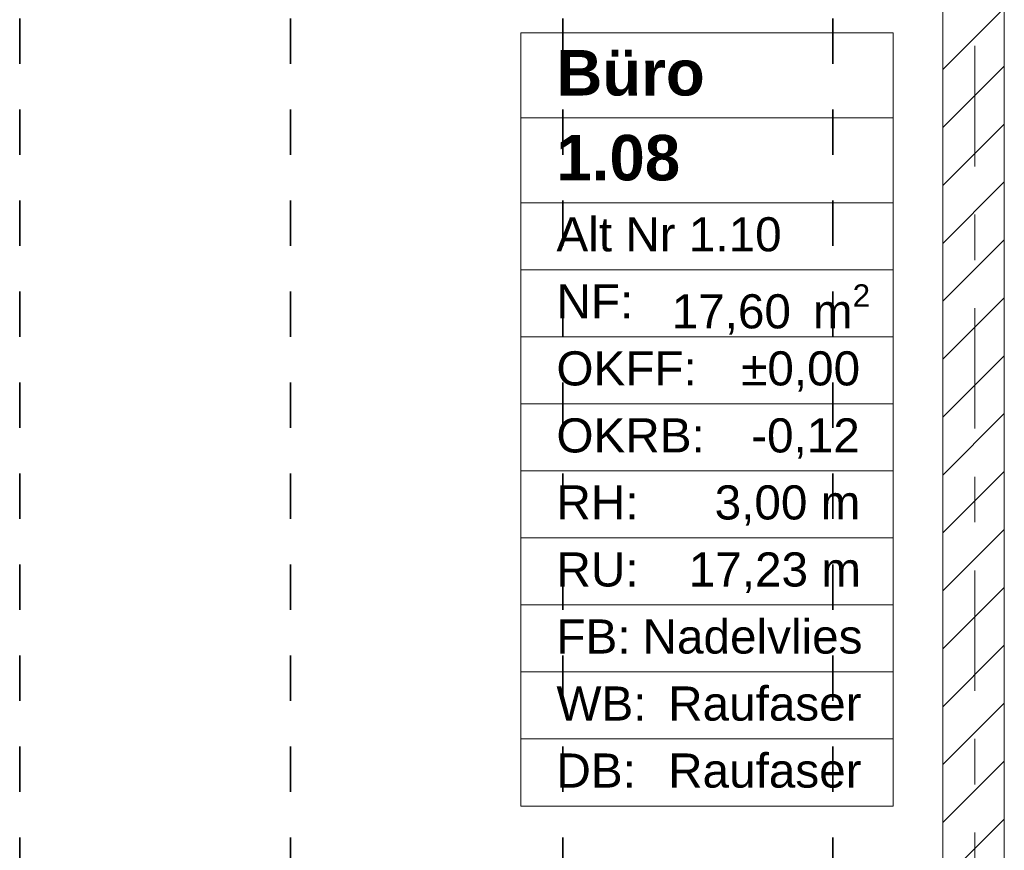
# Model space of a CAD drawing. Header units: metres. Extents: x -3.6 to 84.5, y -11 to 16.8.
# Tile 98 of 225: x 23.6 to 25.8, y 11 to 12.8. Entities that reach past the tile are written whole.
import ezdxf

# ---------------------------------------------------------------- set-up
doc = ezdxf.new("R2010")
doc.units = ezdxf.units.M
doc.header["$MEASUREMENT"] = 0
for name, pattern in [('Achse', [0.2, 0.1, -0.05, 0, -0.05]), ('Strichlinie doppelt', [0.546806, 0.264583, -0.105833, 0.070556, -0.105833]), ('Wipeout_Contour', [1, 0, -1])]:
    doc.linetypes.add(name, pattern=pattern)
for name, color, linetype in [('155 - Bemaßung_ Beschriftung.Ausbau - Deckenelemente', 7, 'Continuous'), ('451 - Universal.Achsen Raster', 7, 'Continuous'), ('605 - Struktur.Wand Innen', 7, 'Continuous'), ('Neubau_401 - Zone.Raum_ Raumbegrenzung_ Whg.', 7, 'Continuous')]:
    doc.layers.add(name, color=color, linetype=linetype)
doc.styles.add('ERSTELLTER_STIL_1', font='txt')
doc.styles.add('ERSTELLTER_STIL_2', font='txt')

msp = doc.modelspace()

# ---------------------------------------------------------------- linework, layer by layer
at = {"layer": '155 - Bemaßung_ Beschriftung.Ausbau - Deckenelemente', "color": 7, "linetype": 'Achse', "lineweight": 35}
for p, q in [((23.631, 12.99), (23.631, 8.51)), ((24.226, 12.99), (24.226, 8.51)), ((24.825, 12.99), (24.825, 8.51)), ((25.418, 12.99), (25.418, 8.51))]:
    msp.add_line(p, q, dxfattribs=at)
at = {"layer": 'Neubau_401 - Zone.Raum_ Raumbegrenzung_ Whg.', "color": 1, "linetype": 'Continuous', "lineweight": 9}
for p, q in [((25.551, 12.7583), (24.7321, 12.7583)), ((24.7321, 12.7583), (24.7321, 11.0591)), ((24.7321, 12.7583), (25.551, 12.7583)), ((24.7321, 12.5716), (24.7321, 12.7583)), ((25.551, 11.0591), (25.551, 12.7583)), ((25.551, 12.7583), (25.551, 12.5716)), ((25.551, 12.5716), (24.7321, 12.5716)), ((24.7321, 12.5716), (25.551, 12.5716)), ((24.7321, 12.385), (24.7321, 12.5716)), ((25.551, 12.5716), (25.551, 12.385)), ((25.551, 12.385), (24.7321, 12.385)), ((24.7321, 12.385), (25.551, 12.385)), ((24.7321, 12.2377), (24.7321, 12.385)), ((25.551, 12.385), (25.551, 12.2377)), ((25.551, 12.2377), (24.7321, 12.2377)), ((24.7321, 12.2377), (25.551, 12.2377)), ((24.7321, 12.0904), (24.7321, 12.2377)), ((25.551, 12.2377), (25.551, 12.0904)), ((25.551, 12.0904), (24.7321, 12.0904)), ((24.7321, 12.0904), (25.551, 12.0904)), ((24.7321, 11.9431), (24.7321, 12.0904)), ((25.551, 12.0904), (25.551, 11.9431)), ((25.551, 11.9431), (24.7321, 11.9431)), ((24.7321, 11.9431), (25.551, 11.9431)), ((24.7321, 11.7958), (24.7321, 11.9431)), ((25.551, 11.9431), (25.551, 11.7958)), ((25.551, 11.7958), (24.7321, 11.7958)), ((24.7321, 11.7958), (25.551, 11.7958)), ((24.7321, 11.6484), (24.7321, 11.7958)), ((25.551, 11.7958), (25.551, 11.6484)), ((25.551, 11.6484), (24.7321, 11.6484)), ((24.7321, 11.6484), (25.551, 11.6484)), ((24.7321, 11.5011), (24.7321, 11.6484)), ((25.551, 11.6484), (25.551, 11.5011)), ((25.551, 11.5011), (24.7321, 11.5011)), ((24.7321, 11.5011), (25.551, 11.5011)), ((24.7321, 11.3538), (24.7321, 11.5011)), ((25.551, 11.5011), (25.551, 11.3538)), ((25.551, 11.3538), (24.7321, 11.3538)), ((24.7321, 11.3538), (25.551, 11.3538)), ((24.7321, 11.2065), (24.7321, 11.3538)), ((25.551, 11.3538), (25.551, 11.2065)), ((25.551, 11.2065), (24.7321, 11.2065)), ((24.7321, 11.2065), (25.551, 11.2065)), ((24.7321, 11.0591), (24.7321, 11.2065)), ((25.551, 11.2065), (25.551, 11.0591)), ((24.7321, 11.0591), (25.551, 11.0591)), ((25.551, 11.0591), (24.7321, 11.0591))]:
    msp.add_line(p, q, dxfattribs=at)

# ---------------------------------------------------------------- texts
at = {"layer": 'Neubau_401 - Zone.Raum_ Raumbegrenzung_ Whg.', "color": 7, "lineweight": 9, "attachment_point": 1}
for s, insert, char_height, style in [('\\A1;{\\pqj;\\pt0;\\fArial|b1|i0|c0|p38;Büro}', (24.8107, 12.7207), 0.1, 'ERSTELLTER_STIL_1'), ('\\A1;{\\pqj;\\pt0;\\fArial|b1|i0|c0|p38;}', (25.4724, 12.7435), 0.1, 'ERSTELLTER_STIL_1'), ('\\A1;{\\pqj;\\pt0;\\fArial|b1|i0|c0|p38;}', (25.4724, 12.5569), 0.1, 'ERSTELLTER_STIL_1'), ('\\A1;{\\pql;\\pt0;\\fArial|b1|i0|c0|p38;1.08}', (24.8107, 12.5341), 0.1, 'ERSTELLTER_STIL_1'), ('\\A1;{\\pqj;\\pt0;\\fArial|b0|i0|c0|p38;Alt Nr 1.10}', (24.8107, 12.3532), 0.075, 'ERSTELLTER_STIL_2'), ('\\A1;{\\pqj;\\pt0;\\fArial|b0|i0|c0|p38;}', (25.4724, 12.3703), 0.075, 'ERSTELLTER_STIL_2'), ('\\A1;{\\pqj;\\pt0;\\fArial|b0|i0|c0|p38;NF: }', (24.8107, 12.2058), 0.075, 'ERSTELLTER_STIL_2'), ('\\A1;{\\pql;\\pt0,0.05;\\fArial|b0|i0|c0|p38;17,60\\fArial|b0|i0|c0|p38;\\A1{\\H.66x;\\S^  ;}\\fArial|b0|i0|c0|p38; m\\fArial|b0|i0|c0|p38;\\A1{\\H.66x;\\S2^  ;}}', (25.0639, 12.2058), 0.075, 'ERSTELLTER_STIL_2'), ('\\A1;{\\pqj;\\pt0;\\fArial|b0|i0|c0|p38;OKFF: }', (24.8107, 12.0585), 0.075, 'ERSTELLTER_STIL_2'), ('\\A1;{\\pqj;\\pt0;\\fArial|b0|i0|c0|p38;±0,00}', (25.2167, 12.0585), 0.075, 'ERSTELLTER_STIL_2'), ('\\A1;{\\pqj;\\pt0;\\fArial|b0|i0|c0|p38;OKRB: }', (24.8107, 11.9112), 0.075, 'ERSTELLTER_STIL_2'), ('\\A1;{\\pqj;\\pt0;\\fArial|b0|i0|c0|p38;-0,12}', (25.2386, 11.9112), 0.075, 'ERSTELLTER_STIL_2'), ('\\A1;{\\pqj;\\pt0;\\fArial|b0|i0|c0|p38;RH: }', (24.8107, 11.7639), 0.075, 'ERSTELLTER_STIL_2'), ('\\A1;{\\pqj;\\pt0;\\fArial|b0|i0|c0|p38;3,00 m}', (25.1584, 11.7639), 0.075, 'ERSTELLTER_STIL_2'), ('\\A1;{\\pqj;\\pt0;\\fArial|b0|i0|c0|p38;RU: }', (24.8107, 11.6166), 0.075, 'ERSTELLTER_STIL_2'), ('\\A1;{\\pqj;\\pt0;\\fArial|b0|i0|c0|p38;17,23 m}', (25.1015, 11.6166), 0.075, 'ERSTELLTER_STIL_2'), ('\\A1;{\\pqj;\\pt0;\\fArial|b0|i0|c0|p38;FB: }', (24.8107, 11.4692), 0.075, 'ERSTELLTER_STIL_2'), ('\\A1;{\\pqj;\\pt0;\\fArial|b0|i0|c0|p38;Nadelvlies}', (25, 11.4692), 0.075, 'ERSTELLTER_STIL_2'), ('\\A1;{\\pqj;\\pt0;\\fArial|b0|i0|c0|p38;WB: }', (24.8107, 11.3219), 0.075, 'ERSTELLTER_STIL_2'), ('\\A1;{\\pqj;\\pt0;\\fArial|b0|i0|c0|p38;Raufaser}', (25.0562, 11.3219), 0.075, 'ERSTELLTER_STIL_2'), ('\\A1;{\\pqj;\\pt0;\\fArial|b0|i0|c0|p38;DB: }', (24.8107, 11.1746), 0.075, 'ERSTELLTER_STIL_2'), ('\\A1;{\\pqj;\\pt0;\\fArial|b0|i0|c0|p38;Raufaser}', (25.0562, 11.1746), 0.075, 'ERSTELLTER_STIL_2')]:
    msp.add_mtext(s, dxfattribs=dict(at, insert=insert, char_height=char_height, style=style))

# ---------------------------------------------------------------- wipeouts: each hides what was drawn before it
at = {"color": 254, "linetype": 'Wipeout_Contour', "lineweight": 0, "ltscale": 111.800679}
msp.add_wipeout([(25.795, 13), (25.66, 13), (25.66, 8.5), (25.795, 8.5)], dxfattribs=at).dxf.layer = '605 - Struktur.Wand Innen'

# ---------------------------------------------------------------- next in the draw order: hatches: boundary and pattern name
at = {"layer": '605 - Struktur.Wand Innen', "linetype": 'Continuous', "lineweight": 0, "true_color": 0x000000}
h = msp.add_hatch(dxfattribs=at)
h.set_pattern_fill('MW_Ziegel_0001', color=18, style=0, pattern_type=2)
h.set_pattern_definition([(45, (0, 0), (-0.0636396, 0.0636396), [])])
h.paths.add_polyline_path([(25.795, 13), (25.66, 13), (25.66, 8.5), (25.795, 8.5)])

# ---------------------------------------------------------------- next in the draw order: linework, layer by layer
at = {"layer": '451 - Universal.Achsen Raster', "color": 160, "linetype": 'Strichlinie doppelt', "lineweight": 9, "true_color": 0x3232ff}
msp.add_line((25.73, -10.585), (25.73, 16.355), dxfattribs=at)
at = {"layer": '605 - Struktur.Wand Innen', "color": 7, "linetype": 'Continuous', "lineweight": 18, "flags": 128}
for points in [[(25.66, 13), (25.66, 8.5)], [(25.795, 8.5), (25.795, 13)]]:
    msp.add_lwpolyline(points, dxfattribs=at)

doc.saveas('drawing.dxf')
